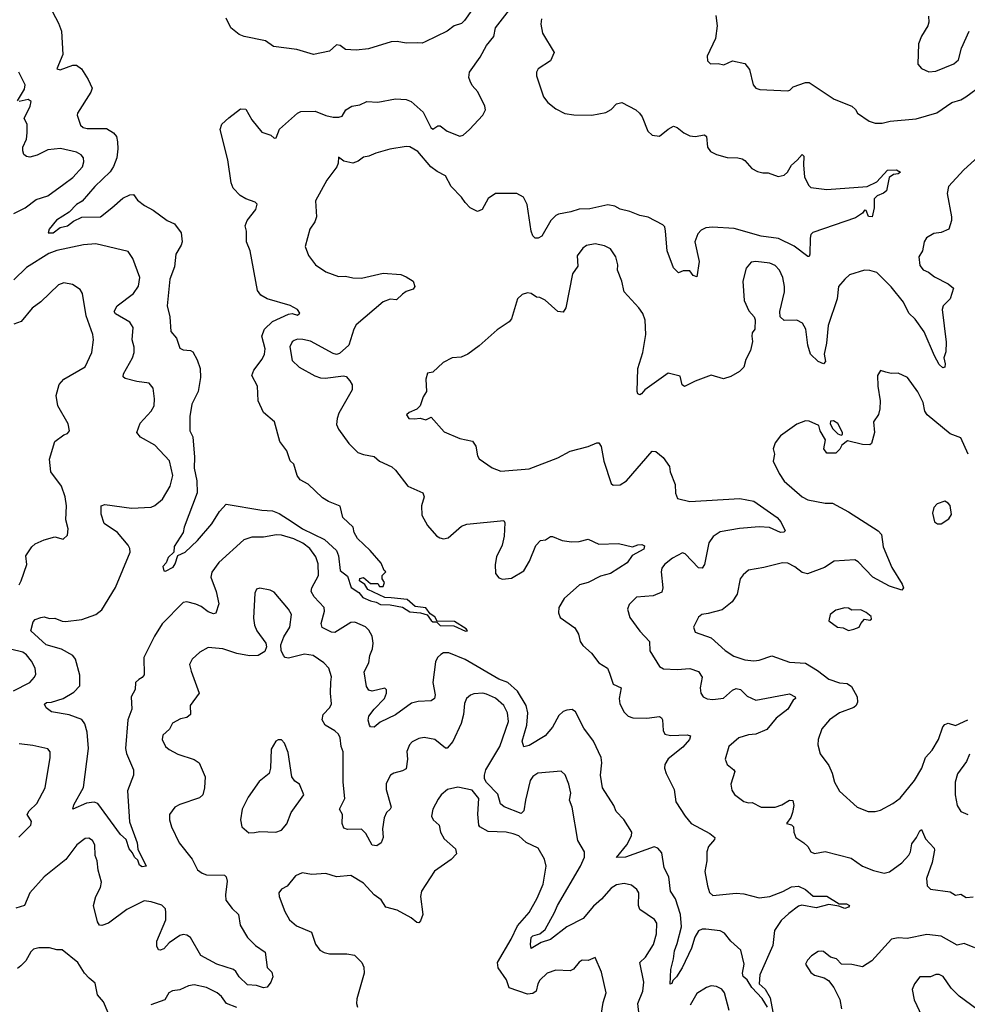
# Model space of a CAD drawing. Extents: x 1954678 to 2060275, y 904822 to 1016299.
# Tile 199 of 256: x 1980757 to 1986072, y 953651 to 959170. Entities that reach past the tile are written whole.
import ezdxf

# ---------------------------------------------------------------- set-up
doc = ezdxf.new("R2010")
doc.units = 0

msp = doc.modelspace()

# ---------------------------------------------------------------- linework, layer by layer
at = {"layer": '0CON20XD'}
for points in [[(1980925.3, 959245.3), (1980975, 959151.2), (1980991.9, 959105), (1980998.5, 958975), (1980966.4, 958895), (1980985, 958888.3), (1981055, 958914.6), (1981075.4, 958915.4), (1981103.7, 958893.7), (1981141.2, 958835), (1981162.9, 958785), (1981157, 958763), (1981081.2, 958645), (1981078.8, 958635), (1981098.8, 958578.8), (1981113.3, 958565), (1981135, 958559.4), (1981245, 958559.4), (1981284, 958535), (1981300, 958515), (1981305.7, 958485.7), (1981308.1, 958445), (1981301.8, 958395), (1981283.7, 958346.3), (1981263.9, 958316.1), (1981179.1, 958235), (1981107.5, 958152.5), (1981075, 958133.9), (1981035, 958091.5), (1980963.6, 958046.4), (1980923.3, 957995), (1980916.7, 957975), (1980945.3, 957974.7), (1980985, 958004.3), (1981025, 958014.2), (1981060, 958040), (1981105, 958062), (1981210, 958065), (1981275, 958114.5), (1981335, 958170), (1981375, 958188.2), (1981395, 958189.5), (1981418.7, 958158.7), (1981458.2, 958128.2), (1981505, 958102.3), (1981585, 958044.4), (1981625.7, 958025), (1981663.5, 957975), (1981669.1, 957925), (1981663.6, 957905), (1981633.5, 957855), (1981625.8, 957785), (1981599.7, 957715), (1981585.3, 957565), (1981599.2, 957505), (1981605, 957422), (1981636.9, 957385), (1981655, 957328.8), (1981675, 957320), (1981715.6, 957315.6), (1981727.5, 957307.5), (1981753.1, 957263.1), (1981769.1, 957215), (1981772.1, 957165), (1981758.7, 957085), (1981722.2, 957015), (1981711.4, 956945), (1981712, 956865), (1981729.3, 956830.7), (1981738.3, 956718.3), (1981736.4, 956655), (1981750.8, 956585), (1981752, 956518), (1981679.2, 956325), (1981673.3, 956295), (1981623.2, 956216.8), (1981621.2, 956185), (1981590, 956155), (1981578, 956125), (1981559.2, 956105), (1981565, 956080), (1981575, 956079.2), (1981618.2, 956101.8), (1981630.2, 956119.8), (1981644.2, 956165.8), (1981685, 956185.8), (1981755, 956250), (1981835.3, 956344.7), (1981877.7, 956412.3), (1981915, 956454.5), (1982115, 956420.8), (1982175, 956417.3), (1982211.7, 956401.7), (1982285, 956355.6), (1982343.1, 956315), (1982466, 956256), (1982534.3, 956194.3), (1982544.7, 956164.7), (1982555, 956082.5), (1982595, 956050), (1982617.2, 955987.2), (1982659.1, 955959.1), (1982681.1, 955931.1), (1982725, 955911.5), (1982756.7, 955905), (1982780.9, 955890.9), (1982835, 955889.6), (1982905, 955876.5), (1982945, 955851.2), (1983005, 955845.6), (1983042.9, 955832.9), (1983065, 955801.9), (1983075, 955794.3), (1983095, 955794), (1983115, 955774.7), (1983192.2, 955772.2), (1983257.9, 955742.1), (1983268.8, 955745), (1983260.8, 955755), (1983195, 955796.8), (1983098.3, 955798.3), (1983085, 955822.5), (1983060.3, 955840.3), (1983035, 955872.5), (1982975, 955880.6), (1982929.6, 955919.6), (1982840.9, 955929.1), (1982805, 955930.9), (1982710, 955975), (1982693.3, 956003.3), (1982664, 956025), (1982665, 956036.7), (1982685, 956042.5), (1982725, 956010), (1982765, 956010), (1982775, 955992.5), (1982795, 955992.5), (1982802.5, 956015), (1982790, 956035), (1982790, 956055), (1982810, 956075), (1982801.7, 956081.7), (1982785, 956122.5), (1982723.3, 956195), (1982651.7, 956261.7), (1982632.5, 956295), (1982627.5, 956325), (1982569.8, 956379.8), (1982555, 956443.3), (1982489.3, 956469.3), (1982455, 956490), (1982375, 956565.8), (1982330.3, 956590.3), (1982314.3, 956614.3), (1982295, 956677.5), (1982275, 956697.5), (1982255, 956752.5), (1982216.2, 956805), (1982186.2, 956915), (1982125, 956968.8), (1982095, 957033.3), (1982090.5, 957115), (1982059.4, 957175), (1982069.6, 957205), (1982117.1, 957267.1), (1982130, 957295), (1982133.5, 957325), (1982114.6, 957395), (1982130.8, 957435), (1982175, 957477.7), (1982265, 957518.9), (1982285, 957522.2), (1982315.6, 957514.4), (1982328, 957525), (1982315, 957546), (1982275, 957567.1), (1982144.4, 957604.4), (1982110, 957625), (1982091.2, 957651.2), (1982049.5, 957875), (1982028.9, 957925), (1982030, 957985), (1982022.5, 958015), (1982032.5, 958045), (1982080.8, 958105), (1982090, 958135), (1982077.5, 958147.5), (1982025, 958165.8), (1981994.5, 958184.5), (1981954, 958225), (1981942.5, 958255), (1981925.6, 958385), (1981882.5, 958555), (1981891.2, 958585), (1981930.3, 958619.7), (1981995, 958669.5), (1982025, 958668.9), (1982058.4, 958608.4), (1982115, 958538.9), (1982165, 958522.7), (1982185, 958505.6), (1982195, 958507.5), (1982213.9, 958556.1), (1982314.6, 958645), (1982335, 958654.8), (1982415, 958657), (1982475, 958632.6), (1982515, 958623), (1982546.8, 958623.2), (1982565, 958628.1), (1982587.1, 958665), (1982620.8, 958685), (1982665, 958692.6), (1982705, 958711.6), (1982765, 958707), (1982865, 958727), (1982925, 958723), (1982952, 958712), (1983020.9, 958650.9), (1983063.9, 958565), (1983075, 958555.8), (1983103.3, 958575), (1983115, 958575.7), (1983155, 958544.3), (1983225, 958517.1), (1983245, 958523.3), (1983280.5, 958555), (1983353.9, 958635), (1983369.1, 958665), (1983365.7, 958685), (1983327.5, 958765), (1983295, 958801.2), (1983282.9, 958825), (1983277.1, 958845), (1983280.8, 958875), (1983339.7, 958960.3), (1983376, 959025), (1983416, 959075), (1983426, 959124), (1983503.8, 959225)], [(1983325, 959268), (1983252.9, 959165), (1983235, 959148.9), (1983194.7, 959135.3), (1983155.3, 959104.7), (1983031.2, 959045), (1983015, 959038.5), (1982989.5, 959039.5), (1982925, 959037.5), (1982875, 959047.1), (1982840, 959045), (1982714.3, 959005.7), (1982645, 958998.1), (1982585, 959003.1), (1982555, 959024.3), (1982535, 959028.1), (1982495, 958993.8), (1982405, 958974.3), (1982312.1, 959002.1), (1982180, 959020), (1982135, 959050.5), (1982015.4, 959075.4), (1981987.6, 959087.6), (1981941.9, 959125), (1981915, 959177.5)], [(1983684.5, 959175.5), (1983679.2, 959145), (1983689.2, 959095), (1983755.7, 958985.7), (1983735, 958940), (1983665.9, 958894.1), (1983656.2, 958875), (1983656.2, 958855), (1983695, 958736.7), (1983718.8, 958705), (1983765, 958670.8), (1983815, 958644.2), (1983865.9, 958635.9), (1983965.8, 958634.2), (1984045, 958648.8), (1984074.1, 958665.9), (1984105, 958698.8), (1984135, 958706), (1984213.3, 958665), (1984233.8, 958645), (1984248, 958625), (1984280.8, 958545), (1984305, 958522.5), (1984345, 958516), (1984395, 958556.7), (1984425, 958572.5), (1984445, 958566.2), (1984482, 958535), (1984515, 958518.9), (1984545, 958514.4), (1984597.5, 958525), (1984610, 958515), (1984614.4, 958455), (1984631.1, 958431.1), (1984665, 958413.3), (1984725, 958397.5), (1984785, 958396), (1984809.5, 958389.5), (1984825, 958380), (1984863.3, 958335), (1984895, 958318), (1984925, 958310.8), (1984955, 958310.8), (1985011.2, 958291.2), (1985045, 958299.2), (1985064.2, 958315), (1985086, 958355), (1985118.3, 958381.7), (1985145, 958414), (1985155.5, 958405), (1985152.9, 958355), (1985158.8, 958288.8), (1985181.7, 958241.7), (1985195, 958230), (1985285, 958217.5), (1985510, 958235), (1985565, 958260), (1985625, 958325.5), (1985675, 958328.6), (1985696.7, 958315), (1985685, 958306.2), (1985658.3, 958301.7), (1985634.6, 958285.4), (1985618.8, 958211.2), (1985602.8, 958197.2), (1985566.9, 958183.1), (1985548.9, 958165), (1985549.1, 958115), (1985538.8, 958065), (1985517.1, 958067.1), (1985505, 958100), (1985495, 958102.5), (1985483.9, 958086.1), (1985445, 958060), (1985205, 957976.5), (1985194.4, 957965), (1985190.8, 957945), (1985188.6, 957855), (1985185, 957842.5), (1985178.3, 957841.7), (1985100.7, 957900.7), (1985012.6, 957942.6), (1984915, 957956.7), (1984765, 957999.2), (1984643.1, 958006.9), (1984605, 958003.3), (1984579.7, 957990.3), (1984560.7, 957969.3), (1984544.5, 957925), (1984567.3, 957815), (1984555, 957727.5), (1984535, 957736.7), (1984515, 957761.2), (1984477.5, 957762.5), (1984451.7, 957751.7), (1984425, 957778.8), (1984388.2, 957875), (1984380, 957985), (1984375, 958008.8), (1984365, 958020.8), (1984282.1, 958062.1), (1984235, 958071.5), (1984180, 958095), (1984125, 958107.8), (1984094.6, 958124.6), (1984055, 958132.7), (1983955, 958109.9), (1983895, 958108.2), (1983847.6, 958092.4), (1983780.1, 958079.9), (1983765, 958072.9), (1983736.6, 958043.4), (1983685, 957957.1), (1983665, 957944.3), (1983647.5, 957945), (1983635, 957957.5), (1983625.4, 957985), (1983603, 958133), (1983583.1, 958175), (1983545, 958195.2), (1983425, 958195.7), (1983385, 958167.5), (1983350.8, 958105), (1983325, 958094), (1983284, 958115), (1983255, 958144.3), (1983234.7, 958174.7), (1983176.9, 958235), (1983145.3, 958295.3), (1983097.9, 958317.9), (1983062.5, 958345), (1982990.9, 958430.9), (1982945, 958458), (1982925, 958458.8), (1982834.1, 958444.1), (1982755, 958421.8), (1982715, 958404.4), (1982685, 958399.5), (1982655, 958377.1), (1982625, 958365.8), (1982576.1, 958376.1), (1982545, 958400), (1982543.8, 958365), (1982536.2, 958345), (1982479.1, 958270.9), (1982415.8, 958155), (1982421.9, 958065), (1982412.4, 958037.6), (1982384, 957995), (1982358, 957898), (1982377.9, 957847.9), (1982416.2, 957795), (1982475, 957756.9), (1982545, 957730.6), (1982585, 957732.5), (1982625, 957722.5), (1982675, 957721.1), (1982795, 957748.2), (1982895, 957740.8), (1982925, 957728.6), (1982963.2, 957703.2), (1982974.2, 957675), (1982965, 957660), (1982925, 957647.1), (1982905, 957631.4), (1982870.8, 957599.2), (1982835, 957603.5), (1982795, 957587.8), (1982645, 957460), (1982630.6, 957435), (1982604, 957345), (1982551.2, 957298.8), (1982535, 957293.8), (1982515, 957298), (1982387.4, 957367.4), (1982345, 957377.9), (1982315, 957378.9), (1982297.6, 957372.4), (1982285, 957363.8), (1982273.2, 957336.8), (1982285, 957260), (1982325, 957222.5), (1982413, 957173), (1982445, 957162), (1982470.5, 957159.5), (1982573.9, 957173.9), (1982588.8, 957168.8), (1982608.8, 957145), (1982622.3, 957122.3), (1982622.9, 957095), (1982548.1, 956965), (1982537.5, 956935), (1982535, 956900), (1982545, 956873.8), (1982602.9, 956795), (1982653.5, 956743.5), (1982685, 956731.9), (1982745, 956721.9), (1982776, 956695), (1982845, 956663.3), (1982865.6, 956645), (1982934.5, 956554.5), (1983018.3, 956518.3), (1983025.9, 956495.9), (1983011.1, 956445), (1983012.2, 956392.2), (1983043.8, 956335), (1983095, 956276.2), (1983113.3, 956265), (1983135, 956260.6), (1983160, 956265), (1983235, 956330), (1983265, 956342.5), (1983472.5, 956362.5), (1983478.8, 956348.8), (1983474.2, 956275), (1983464, 956225), (1983431.7, 956158.3), (1983424, 956115), (1983426.2, 956065), (1983445, 956041.2), (1983465, 956034), (1983515, 956039.2), (1983585, 956081.2), (1983616.3, 956133.7), (1983652.5, 956222.5), (1983678.8, 956251.2), (1983705.8, 956254.2), (1983735, 956273.3), (1983745, 956273.3), (1983800.3, 956250.3), (1983852.4, 956242.4), (1983895.5, 956244.5), (1983945, 956258.6), (1984005, 956230), (1984115, 956234.2), (1984195, 956214.2), (1984225, 956226.4), (1984247.3, 956227.3), (1984260.8, 956220.8), (1984257.6, 956202.4), (1984193, 956167), (1984165, 956124.4), (1984070.8, 956065), (1984015, 956050), (1983945.7, 956015), (1983897.6, 956002.4), (1983810.5, 955925), (1983780.9, 955875), (1983779.1, 955845), (1983788.5, 955818.5), (1983871.5, 955761.5), (1983891.8, 955725), (1983901.1, 955685), (1983915, 955661.1), (1983965, 955618.1), (1984005.8, 955565), (1984054.4, 955535), (1984065, 955507.5), (1984085.5, 955445.5), (1984130.6, 955425), (1984119.5, 955365), (1984122.5, 955335), (1984147.8, 955287.8), (1984170.8, 955265), (1984196.9, 955256.9), (1984275.4, 955254.6), (1984345, 955263.1), (1984357.1, 955257.1), (1984362.2, 955245), (1984365.5, 955185.5), (1984375.5, 955165.5), (1984408.1, 955158.1), (1984501.7, 955161.7), (1984518.8, 955155), (1984513.1, 955135), (1984477.3, 955092.7), (1984393.6, 955026.4), (1984375.5, 954995), (1984373.8, 954975), (1984382.7, 954945), (1984427.3, 954855), (1984438, 954785), (1984490, 954705), (1984524, 954664), (1984628.7, 954608.7), (1984656, 954585), (1984654.2, 954575), (1984621.1, 954535), (1984611.8, 954505), (1984611.1, 954455), (1984599.6, 954395), (1984614.7, 954315), (1984626.6, 954276.6), (1984645, 954260.5), (1984775, 954273.2), (1984819.3, 954269.3), (1984905, 954248.1), (1984965, 954255.6), (1985036.7, 954283.3), (1985085, 954310), (1985125, 954313.3), (1985165, 954294.4), (1985206.8, 954256.8), (1985285, 954257.6), (1985354.1, 954214.1), (1985395, 954214.4), (1985412, 954205), (1985405.4, 954194.6), (1985385, 954188.2), (1985351.1, 954201.1), (1985295, 954210), (1985225, 954191.9), (1985143.8, 954206.2), (1985125, 954200), (1985070.2, 954159.8), (1985028.9, 954121.1), (1984990.8, 954065), (1984980.5, 953980.5), (1984907.5, 953815), (1984904.6, 953764.6), (1984939.1, 953735), (1984966.3, 953686.3), (1984986.5, 953576.5)], [(1984662.4, 959192.4), (1984669.2, 959135), (1984658.8, 959065), (1984613.3, 958965), (1984615, 958940), (1984631.7, 958921.7), (1984675, 958923.3), (1984706.4, 958916.4), (1984755, 958938.8), (1984825, 958923.8), (1984850.8, 958890.8), (1984870.8, 958805), (1984886.6, 958786.6), (1984907.9, 958777.9), (1985065, 958770.8), (1985077.5, 958775), (1985096.1, 958793.9), (1985165, 958818), (1985185, 958816.9), (1985325, 958723.8), (1985424.6, 958684.6), (1985445, 958666.2), (1985456.2, 958645), (1985520.7, 958600.7), (1985555, 958590), (1985595, 958589.5), (1985638.4, 958601.6), (1985785, 958613.2), (1985901.7, 958648.3), (1985985, 958705.5), (1986035, 958720.4), (1986062.8, 958737.2), (1986154.8, 958805.2)], [(1985855, 959190), (1985856.2, 959155), (1985850, 959135), (1985815, 959077.5), (1985798, 959035), (1985795, 958920), (1985815, 958896.7), (1985856.7, 958876.7), (1985895, 958882)], [(1985895, 958882), (1985996.8, 958923.2), (1986022, 958945), (1986040.2, 959009.8), (1986082.9, 959105)], [(1980744.2, 958714.2), (1980785, 958780), (1980788.9, 958805), (1980752.5, 958875)], [(1980725, 958082.7), (1980787.5, 958115), (1980848.9, 958161.1), (1980915, 958183.1), (1981005, 958248.5), (1981055.6, 958285), (1981109.4, 958345), (1981117.6, 958372.4), (1981114.4, 958395), (1981101.7, 958411.7), (1981075, 958427.3), (1980986.9, 958446.9), (1980915, 958440.3), (1980855, 958410.4), (1980815, 958399.4), (1980795, 958402), (1980781.2, 958415), (1980774.4, 958434.4), (1980775.7, 958455), (1980795, 958500), (1980799.4, 958535), (1980799.2, 958585), (1980782.5, 958615), (1980816, 958685), (1980821.7, 958711.7), (1980805, 958721.9), (1980755, 958711.4)], [(1986172.9, 958437.1), (1986052.4, 958327.6), (1985966.9, 958235), (1985958.1, 958195), (1985984.2, 958064.2), (1985984.2, 958045), (1985968.8, 957995), (1985925, 957976), (1985885, 957972), (1985843.6, 957946.4), (1985830.8, 957925), (1985820, 957875), (1985800.2, 957839.8), (1985805, 957792.5), (1985825, 957768.1), (1985855, 957754.3), (1985887.8, 957727.8), (1985965, 957689.4), (1985993.8, 957665), (1985975.7, 957604.3), (1985937.1, 957565), (1985930.6, 957545), (1985952.6, 957362.6), (1985952.4, 957307.6), (1985940.6, 957275), (1985948.6, 957241.4), (1985945, 957221.2), (1985935, 957219.2), (1985915, 957237.5), (1985888.1, 957285), (1985830.3, 957420.3), (1985780.4, 957490.4), (1985744.7, 957525), (1985715, 957585.6), (1985645, 957672.5), (1985565, 957752), (1985525, 957764.2), (1985495, 957765.7), (1985410.5, 957739.5), (1985384.5, 957715.5), (1985348.6, 957675), (1985341.9, 957605), (1985291.1, 957455), (1985282.8, 957357.2), (1985270, 957295), (1985275.8, 957254.2), (1985265, 957241.2), (1985235, 957254.2), (1985193.1, 957295), (1985177.3, 957345), (1985165.5, 957435), (1985147.8, 957467.8), (1985115, 957485.7), (1985045, 957483.8), (1985023.3, 957505), (1985020.8, 957535), (1985046.5, 957645), (1985046.6, 957673.4), (1985038.1, 957725), (1985018.6, 957765), (1984995, 957792), (1984965, 957804.3), (1984885, 957814.2), (1984860.3, 957809.7), (1984832.1, 957777.9), (1984812.5, 957705), (1984820.8, 957595), (1984847.3, 957537.3), (1984876.7, 957505), (1984883, 957487), (1984880, 957435), (1984866.2, 957415), (1984864.2, 957395), (1984868, 957365), (1984855.8, 957315), (1984830, 957265), (1984817.9, 957222.1), (1984795, 957198), (1984745, 957170), (1984705, 957156.2), (1984635, 957177.5), (1984545, 957144.2), (1984485, 957113.8), (1984472.7, 957122.7), (1984461.7, 957171.7), (1984395, 957188), (1984264.2, 957095.8), (1984245, 957073.3), (1984235, 957067.5), (1984225, 957072.5), (1984220, 957085), (1984224.4, 957215), (1984252.9, 957305), (1984269.2, 957405), (1984265.8, 957485), (1984252.7, 957522.7), (1984230, 957555), (1984146.9, 957645), (1984134.3, 957705), (1984110.8, 957765), (1984112.5, 957795), (1984100.3, 957840.3), (1984070, 957885), (1984037.5, 957902.5)], [(1981425, 955471.1), (1981407.5, 955455), (1981405.4, 955415), (1981382.5, 955375), (1981385.6, 955305), (1981363.1, 955245), (1981350, 955085), (1981356.3, 955056.3), (1981396, 954965), (1981396, 954935), (1981362.4, 954847.6), (1981372.6, 954672.6), (1981416.4, 954555), (1981420.6, 954520.6), (1981466.2, 954425), (1981445, 954420.4), (1981430.1, 954430.1), (1981419.4, 954459.4), (1981401.1, 954475), (1981390.4, 954500.4), (1981371.6, 954521.6), (1981354.4, 954574.4), (1981322.7, 954602.7), (1981195, 954775.8), (1981175, 954784.4), (1981132.2, 954777.8), (1981055, 954744), (1981061.7, 954768.3), (1981115.8, 954865.8), (1981142.7, 955085), (1981136.6, 955176.6), (1981122.4, 955222.4), (1981105, 955247.9), (1981035, 955273.4), (1980935, 955289.6), (1980905, 955311.8), (1980897.2, 955332.8), (1980907.4, 955342.6), (1980935, 955343.6), (1981002, 955365), (1981060.2, 955399.8), (1981093.8, 955436.2), (1981094.5, 955495), (1981070.8, 955585), (1981055.5, 955605), (1980991.5, 955641.5), (1980905, 955665.5), (1980818.9, 955745), (1980833.3, 955795), (1980845, 955807.1), (1980875, 955819.4), (1980895, 955822.5), (1980925, 955812.5), (1980955, 955814.3), (1980995, 955797.5), (1981015, 955796.2), (1981105, 955806.9), (1981185, 955836.4), (1981217.7, 955862.3), (1981293.9, 955986.1), (1981376.7, 956185), (1981375.5, 956205), (1981365.5, 956225), (1981305, 956295.6), (1981231.9, 956345), (1981215, 956397.5), (1981214.4, 956445.6), (1981235, 956451.9), (1981385, 956431.5), (1981495, 956437.1), (1981515, 956445.8), (1981557.4, 956482.6), (1981601.4, 956555), (1981616.2, 956615), (1981597.8, 956697.8), (1981515.5, 956785), (1981435, 956829.5), (1981414, 956855), (1981432.1, 956907.9), (1981495, 956976.2), (1981512, 957005), (1981514.2, 957045), (1981505.8, 957105), (1981483, 957133), (1981415, 957140.8), (1981349.2, 957159.2), (1981338, 957168), (1981340, 957185), (1981390, 957275), (1981400, 957305), (1981400, 957335), (1981388.5, 957375), (1981394.4, 957445), (1981375, 957474.3), (1981295, 957521.9), (1981287.1, 957535), (1981303.1, 957565), (1981395, 957635.7), (1981424.5, 957675.5), (1981430.8, 957725), (1981391.7, 957831.7), (1981365, 957870), (1981185, 957913.8), (1981115, 957908.5), (1980966.5, 957876.5), (1980920.8, 957859.2), (1980795, 957781.5), (1980725, 957710.8)], [(1984037.5, 957902.5), (1983985, 957912.5), (1983935.9, 957904.1), (1983915, 957888.8), (1983883, 957847), (1983887.5, 957787.5), (1983857.1, 957745), (1983820, 957555), (1983805, 957530), (1983775, 957534.5), (1983705, 957597.7), (1983675, 957612.2), (1983655, 957614.4), (1983625, 957634.3), (1983605, 957638), (1983575, 957630), (1983550, 957605), (1983515, 957492.5), (1983503, 957477), (1983435, 957430.8), (1983335, 957341.2), (1983270, 957295), (1983232.7, 957277.3), (1983182.5, 957275), (1983132.7, 957247.3), (1983075, 957193.3), (1983045, 957187.5), (1983034.2, 957155), (1983038.6, 957085), (1983020.6, 957055), (1983004.2, 957005.8), (1982985, 956986.7), (1982941.7, 956968.3), (1982927.5, 956955), (1982940, 956935), (1982972.5, 956932.5), (1983003, 956937), (1983035, 956927.5), (1983065, 956942.5), (1983138.8, 956858.8), (1983225, 956821.4), (1983296.7, 956806.7), (1983315, 956780), (1983324.3, 956725), (1983335, 956708), (1983408, 956658), (1983455, 956640), (1983615, 956653.1), (1983775, 956712.9), (1983845, 956752), (1983945, 956776.7), (1983995, 956797.5), (1984005, 956797.5), (1984017.7, 956777.7), (1984033.8, 956695), (1984075, 956570), (1984085, 956560), (1984125, 956562.5), (1984160, 956585), (1984305, 956752), (1984325, 956749.2), (1984365.7, 956715.7), (1984402, 956665), (1984406, 956635), (1984434, 956565), (1984436, 956515), (1984447.5, 956485), (1984515, 956469.5), (1984795.5, 956485.5), (1984875, 956471.2), (1985005, 956379.2), (1985025.6, 956355), (1985050, 956305), (1985042.5, 956297.5), (1985025, 956296.2), (1984962.7, 956322.7), (1984905, 956326.2), (1984795, 956318.2), (1984685, 956299.2), (1984647.4, 956272.6), (1984622.2, 956237.8), (1984598.9, 956115), (1984585, 956095.7), (1984565, 956097.1), (1984490, 956175), (1984475, 956180.6), (1984418, 956152), (1984374.3, 956115.8), (1984359.1, 956095), (1984355.5, 956075), (1984364.4, 955985), (1984359.3, 955960.7), (1984309.7, 955940.3), (1984217, 955933), (1984175, 955891.2), (1984165.8, 955865), (1984179.1, 955819.1), (1984235, 955742), (1984290, 955685), (1984291.3, 955631.3), (1984345, 955544.3), (1984368.8, 955531.2), (1984445, 955527.3), (1984515, 955533.8), (1984565, 955516.7), (1984585.6, 955485), (1984573.3, 955425), (1984578.1, 955395), (1984590, 955375), (1984612.4, 955362.4), (1984645, 955358.5), (1984703.8, 955366.2), (1984755, 955412.2), (1984775, 955421.8), (1984799.2, 955415), (1984837.8, 955377.8), (1984885, 955355.5), (1985075, 955391.4), (1985106.2, 955375), (1985108.8, 955365), (1985094.5, 955355.5), (1985066.2, 955305), (1985000.8, 955255), (1984948.2, 955191.8), (1984885, 955164.4), (1984845, 955160.9), (1984791.2, 955145), (1984734.3, 955095), (1984714, 955025), (1984724.2, 954994.2), (1984762.5, 954965), (1984767.5, 954955), (1984745.7, 954885), (1984751.3, 954851.3), (1984766.4, 954826.4), (1984817.9, 954787.9), (1984845, 954779.2), (1984865, 954781.2), (1984915, 954755.7), (1984995, 954755.5), (1985032.1, 954767.9), (1985075, 954794.2), (1985093.8, 954793.8), (1985099.4, 954765), (1985092.2, 954725), (1985082.1, 954697.9), (1985057.5, 954665), (1985085, 954656), (1985098, 954645), (1985098.8, 954615), (1985110, 954585), (1985155.8, 954555.8), (1985176.7, 954535), (1985193.8, 954505), (1985215, 954496), (1985275, 954507.1), (1985420.3, 954470.3), (1985485, 954424.2), (1985545, 954400), (1985605, 954385.8), (1985635, 954392.9), (1985705.4, 954444.6), (1985743.8, 954486.2), (1985753.3, 954505), (1985760.4, 954549.6), (1985787.5, 954585), (1985805, 954622.5), (1985815, 954630), (1985838.3, 954578.3), (1985886.2, 954525), (1985888.8, 954515), (1985874.4, 954445), (1985843.4, 954356.6), (1985847.5, 954315), (1985865, 954296), (1985975, 954280.9), (1986005, 954262.5), (1986035, 954267.5), (1986065, 954250), (1986105, 954252.9)], [(1980755, 956002.5), (1980765.5, 956025), (1980796.8, 956115), (1980792.5, 956165), (1980825.4, 956214.6), (1980845, 956232.5), (1980895, 956253.8), (1980955, 956271.2), (1981001.7, 956258.3), (1981025, 956280), (1981028.8, 956315), (1981015.9, 956365.9), (1981019.5, 956445), (1981012.9, 956495), (1980990.9, 956555), (1980931.5, 956635), (1980924.1, 956705.9), (1980954.5, 956805.5), (1981005, 956843.3), (1981025, 956850), (1981036.7, 956865), (1981030, 956905), (1980970.8, 957005), (1980962.7, 957062.7), (1980978, 957125), (1981005, 957154.2), (1981125.4, 957224.6), (1981162.5, 957305), (1981171.5, 957375), (1981167.3, 957405), (1981130.6, 957510.6), (1981109.2, 957635), (1981097, 957657), (1981053.3, 957685), (1981005, 957694.2), (1980975, 957684), (1980875, 957588), (1980827.9, 957552.1), (1980765, 957477.8), (1980725, 957462.5)], [(1986076.7, 956735), (1986035, 956826.2), (1985975, 956847.5), (1985846.1, 956955), (1985834.6, 956975), (1985823.8, 957023.8), (1985793.8, 957083.8), (1985736.2, 957165), (1985685, 957187.5), (1985645, 957186), (1985615, 957193.8), (1985585, 957202.5), (1985568.8, 957175), (1985569.2, 957115), (1985582.7, 957032.7), (1985581.7, 956988.3), (1985573.6, 956956.4), (1985546.2, 956915), (1985551.2, 956855), (1985535, 956793.3), (1985525, 956786.7), (1985485, 956788.8), (1985400.8, 956809.2), (1985368.8, 956785), (1985357.1, 956762.9), (1985335, 956740), (1985285, 956740), (1985267.5, 956765), (1985277.5, 956815), (1985247.5, 956865), (1985240, 956895), (1985185, 956918.8), (1985165, 956921.2), (1985115, 956903.3), (1985025, 956837.5), (1984995, 956797.5), (1984983.3, 956765), (1984990, 956735), (1984983.3, 956695), (1985016.8, 956626.8), (1985045, 956583.8), (1985146.2, 956495), (1985178.3, 956478.3), (1985275, 956459.2), (1985315, 956458.8), (1985405, 956411.2), (1985572, 956305), (1985590, 956285), (1985600.6, 956215), (1985648.8, 956098.8), (1985706.2, 956005), (1985713.3, 955985), (1985705, 955971.2), (1985636.2, 955995), (1985542.5, 956045), (1985460.4, 956130.4), (1985441.5, 956141.5), (1985325, 956134.5), (1985270.7, 956099.3), (1985175, 956064.5), (1985145, 956071.5), (1985105, 956102.5), (1985065, 956123.3), (1985035, 956125.5), (1984931.7, 956098.3), (1984845, 956083.8), (1984815, 956058.8), (1984798, 956035), (1984780.9, 955949.1), (1984753.6, 955906.4), (1984697.4, 955862.6), (1984617.9, 955842.1), (1984582.5, 955835), (1984565, 955820), (1984536.7, 955765), (1984546.4, 955736.4), (1984635, 955704.3), (1984714.6, 955634.6), (1984762.6, 955602.6), (1984825, 955581.5), (1984875, 955575.5), (1984905, 955578.9), (1984975, 955603.5), (1985075, 955568.9), (1985165, 955563.1), (1985232.1, 955522.1), (1985295, 955472.9), (1985355, 955451.8), (1985398, 955448), (1985422.2, 955432.2), (1985453.3, 955375), (1985455.6, 955345), (1985448.6, 955325), (1985435.3, 955314.7), (1985355.3, 955284.7), (1985298.6, 955245), (1985256.9, 955195), (1985235.6, 955135), (1985234.4, 955105), (1985245.8, 955055), (1985295, 954990), (1985314.3, 954945.7), (1985326.7, 954895), (1985355.7, 954845), (1985453.8, 954755), (1985515, 954731.4), (1985555, 954731.1), (1985585, 954738.6), (1985654.4, 954775.6), (1985695, 954806), (1985775, 954904.3), (1985816.5, 954975), (1985837.1, 955035), (1985875.6, 955075), (1985910, 955135), (1985934.6, 955205.4), (1985945, 955220), (1985965, 955225.8), (1986005, 955212.9), (1986075, 955245.6)], [(1985365, 956841.2), (1985372.5, 956845), (1985372.5, 956855), (1985346.1, 956906.1), (1985321.7, 956921.7), (1985305, 956920), (1985302.5, 956905), (1985317, 956877), (1985345, 956847.5), (1985365, 956841.2)], [(1985905, 956343.3), (1985925, 956343.8), (1985967.7, 956372.3), (1985983.6, 956396.4), (1985975, 956447.5), (1985965, 956460), (1985945, 956470), (1985903.6, 956456.4), (1985883.9, 956436.1), (1985876.4, 956403.6), (1985887.5, 956355), (1985905, 956343.3)], [(1984951.2, 953635), (1984922.3, 953682.3), (1984863.8, 953745), (1984837.5, 953787.5), (1984815, 953806.2), (1984812, 953825), (1984820, 953875), (1984802.5, 953955), (1984746, 954005), (1984709.4, 954049.4), (1984685, 954062.1), (1984605, 954071.3), (1984585, 954071.3), (1984565, 954062.5), (1984543.2, 954026.8), (1984526, 953965), (1984472.5, 953855), (1984440.8, 953805), (1984420.8, 953785), (1984415, 953766.7), (1984405, 953763.8), (1984408.6, 953845), (1984424.7, 953905), (1984429.3, 953950.7), (1984445, 953990.8), (1984468.3, 954085), (1984463.6, 954155), (1984435, 954241.5), (1984408.2, 954285), (1984398.8, 954365), (1984372.4, 954415), (1984359.2, 954499.2), (1984336.1, 954526.1), (1984315, 954533.1), (1984155, 954475.4), (1984103.9, 954473.9), (1984162.9, 954545), (1984188.5, 954595), (1984190, 954615), (1984146.2, 954686.2), (1984102.3, 954732.3), (1984090.4, 954765), (1984026.2, 954865), (1984014.2, 954935), (1984022, 955005), (1984018.2, 955035), (1983974.7, 955125), (1983921.7, 955198.3), (1983875, 955290), (1983855, 955302.9), (1983825, 955300), (1983805, 955291.4), (1983780.5, 955269.5), (1983745.3, 955204.7), (1983704.3, 955155), (1983615, 955100.8), (1983585, 955093.3), (1983575.7, 955125), (1983601.9, 955215), (1983607.4, 955285), (1983597.6, 955325), (1983549.6, 955405), (1983495, 955454.7), (1983445, 955472.8), (1983255, 955583.2), (1983165, 955621.5), (1983135, 955620), (1983119.1, 955610.9), (1983100.6, 955595), (1983088.8, 955571.2), (1983074.7, 955455), (1983087.5, 955385), (1983084.2, 955365), (1983065, 955351.5), (1982991.6, 955348.4), (1982955, 955338.5), (1982865, 955273.9), (1982778.2, 955231.8), (1982745, 955203.3), (1982725, 955206.7), (1982718.8, 955215), (1982712.5, 955242.5), (1982715.6, 955265), (1982745, 955304.4), (1982804.2, 955365), (1982814.2, 955395), (1982813.8, 955413.8), (1982805, 955423.3), (1982735, 955406), (1982715, 955411.2), (1982701.7, 955431.7), (1982690, 955515), (1982715.4, 955565), (1982721.8, 955605), (1982736.5, 955643.5), (1982740.4, 955675), (1982733.9, 955713.9), (1982715, 955747.5), (1982696.2, 955766.2), (1982636.4, 955793.6), (1982615, 955791.2), (1982525, 955734), (1982506.2, 955736.2), (1982453.2, 955763.2), (1982448.9, 955785), (1982467.3, 955855), (1982465.5, 955875), (1982408.2, 955935), (1982392.5, 955965), (1982396.2, 955985), (1982432.9, 956055), (1982430.5, 956120.5), (1982418.5, 956158.5), (1982383.9, 956205), (1982344.5, 956235), (1982295, 956259.3), (1982225, 956280.4), (1982197.2, 956282.8), (1982125, 956269.5), (1982060.2, 956269.8), (1982015, 956254.4), (1981875, 956127.5), (1981835, 956073.8), (1981829.1, 956045), (1981858.5, 955965), (1981873.3, 955895), (1981857.1, 955842.9), (1981845, 955840), (1981815, 955850), (1981775, 955880), (1981745, 955892.9), (1981695, 955906), (1981675, 955903.8), (1981556.1, 955783.9), (1981513.2, 955715), (1981452.9, 955595), (1981455, 955496.7), (1981445, 955481.9), (1981425, 955471.1)], [(1982928, 955068), (1982931.4, 955025), (1982925, 954970), (1982905, 954959.2), (1982855, 954947.1), (1982836.2, 954935), (1982812.4, 954887.6), (1982812.7, 954855), (1982840.5, 954755), (1982836, 954744), (1982814.2, 954725.8), (1982801.5, 954695), (1982791.8, 954635), (1982795.5, 954585), (1982784.6, 954555.4), (1982761.2, 954538.8), (1982735, 954542.5), (1982698.9, 954608.9), (1982675, 954632.2), (1982595, 954630), (1982575, 954637.5), (1982565.6, 954665), (1982568.1, 954715), (1982551.8, 954745), (1982581.5, 954805), (1982570.7, 954895), (1982571.9, 955065), (1982561.1, 955095), (1982554.5, 955145), (1982545, 955164.2), (1982525, 955183.3), (1982470.6, 955215), (1982454.3, 955245), (1982459.2, 955275), (1982496.9, 955315), (1982505.7, 955335), (1982500, 955395), (1982503.2, 955456.8), (1982505.8, 955485.8), (1982492, 955535), (1982464, 955565), (1982402.5, 955605), (1982355, 955612.9), (1982265, 955591.1), (1982245.5, 955595.5), (1982237.1, 955605), (1982223.9, 955633.9), (1982222.1, 955665), (1982238.9, 955711.1), (1982271.5, 955765), (1982282.5, 955835), (1982265.8, 955865), (1982185, 955960), (1982162.7, 955972.7), (1982105, 955983.3), (1982085, 955977.5), (1982076.2, 955955), (1982069.5, 955815), (1982074.3, 955775), (1982086.7, 955745), (1982137.8, 955675), (1982141.9, 955655), (1982132.4, 955627.6), (1982095, 955605.5), (1982046, 955604), (1981975, 955616.5), (1981897.4, 955642.6), (1981815, 955650.5), (1981767.5, 955625), (1981724.2, 955585), (1981710, 955555), (1981718.9, 955518.9), (1981764.4, 955395), (1981712.9, 955325), (1981715.4, 955275), (1981695, 955258.8), (1981659.8, 955250.2), (1981615, 955225.8), (1981597.1, 955192.9), (1981560.3, 955159.7), (1981555.7, 955135), (1981575.5, 955095.5), (1981595, 955078.1), (1981645, 955052.2), (1981735, 955022.5), (1981763.4, 955003.4), (1981796.9, 954925), (1981794.2, 954865), (1981784.2, 954825), (1981765, 954807.1), (1981655, 954771.4), (1981628, 954755), (1981598, 954715), (1981597.1, 954685), (1981608.6, 954645), (1981651.9, 954555), (1981724.7, 954464.7), (1981755, 954404.4), (1981780, 954385), (1981805, 954375.6), (1981906.7, 954375), (1981916.2, 954365), (1981921.2, 954341.2), (1981910.9, 954265), (1981913.7, 954233.7), (1981948.5, 954188.5), (1981984.4, 954155), (1981994.5, 954095), (1982035, 954024.4), (1982080.1, 953980.1), (1982133.4, 953943.4), (1982145, 953857.5), (1982170.8, 953830.8), (1982176.2, 953805), (1982165, 953774.6), (1982145, 953747.6), (1982125, 953743.3), (1982085, 953756.9), (1982035, 953760.6), (1981987.5, 953805), (1981970, 953835), (1981956.2, 953846.2), (1981863.3, 953875), (1981774, 953925), (1981715.8, 954025), (1981695, 954038.6), (1981675, 954041.9), (1981655, 954035.5), (1981595.6, 953995), (1981565, 953962.5), (1981545, 953954), (1981535, 953956.7), (1981525.8, 953975.8), (1981526.7, 954005), (1981577.1, 954125), (1981576.4, 954165), (1981574.4, 954185), (1981555, 954205.6), (1981495, 954225.8), (1981455, 954230.8), (1981358, 954182), (1981255, 954106), (1981218.3, 954091.7), (1981205, 954093.8), (1981193, 954113), (1981171.2, 954205), (1981184.2, 954255.8), (1981210.5, 954305), (1981215.5, 954335), (1981197.4, 954402.6), (1981191.5, 954455), (1981180, 954485), (1981179.1, 954545), (1981165, 954569.2), (1981145, 954581.4), (1981125, 954579.2), (1981077.8, 954545), (1981016.9, 954463.1), (1980895, 954366.1), (1980813.3, 954275), (1980785, 954203.8), (1980735, 954190)], [(1985405, 955746.7), (1985435, 955753.3), (1985466, 955764), (1985473.9, 955786.1), (1985495, 955810), (1985525, 955803.3), (1985535, 955810), (1985532.5, 955825), (1985505, 955846.7), (1985475, 955862.5), (1985425, 955860), (1985405, 955871.2), (1985385, 955873.8), (1985335, 955860), (1985302.5, 955835), (1985295, 955800), (1985343.9, 955763.9), (1985375, 955760), (1985405, 955746.7)], [(1980722.4, 955407.6), (1980814, 955455), (1980840.8, 955485), (1980847.9, 955502.1), (1980844.2, 955535), (1980822.9, 955575), (1980795, 955609.5), (1980775, 955623.8), (1980705, 955641.3)], [(1984239.1, 953525), (1984224.5, 953655), (1984252.5, 953725), (1984257.9, 953775), (1984235.4, 953884.6), (1984267.5, 953915), (1984312.1, 953985), (1984328.9, 954045), (1984331.4, 954105), (1984316.9, 954126.9), (1984235, 954182), (1984227.1, 954205), (1984229.4, 954275), (1984219.2, 954295), (1984188.9, 954318.9), (1984147.2, 954327.2), (1984105, 954319.6), (1984075, 954300.8), (1984020.9, 954239.1), (1983975, 954200), (1983917.5, 954132.5), (1983825.2, 954084.8), (1983735.2, 954014.8), (1983682.9, 953997.1), (1983625, 953963.3), (1983622.3, 953985), (1983625, 954025.8), (1983635, 954034.4), (1983675, 954045.3), (1983705, 954070), (1983757.6, 954165), (1983772.9, 954205), (1983902.1, 954425), (1983925.6, 954475), (1983924.3, 954505), (1983888.3, 954568.3), (1983855.5, 954755), (1983841.8, 954795), (1983847.8, 954835), (1983837.8, 954885), (1983816.2, 954936.2), (1983795, 954957.1), (1983663.9, 954946.1), (1983635, 954927.1), (1983619.5, 954905), (1983593.3, 954795), (1983584.6, 954735.4), (1983569.1, 954720.9), (1983475, 954756.8), (1983454.6, 954775), (1983438.5, 954828.5), (1983374.6, 954894.6), (1983364, 954914), (1983363.3, 954935), (1983372.2, 954965), (1983450.7, 955095), (1983498, 955235), (1983492.3, 955285), (1983472.7, 955325), (1983425.8, 955365.8), (1983375, 955389.6), (1983354.4, 955395.6), (1983305, 955390.8), (1983285, 955384), (1983262.5, 955365), (1983252.4, 955337.6), (1983246.4, 955275), (1983232.7, 955225), (1983186.1, 955123.9), (1983155, 955086), (1983145, 955086), (1983085, 955134.2), (1983025, 955145.5), (1982995, 955140.5), (1982957.9, 955122.1), (1982942.9, 955105), (1982928, 955068)], [(1982042.7, 954612.7), (1982075, 954614), (1982105, 954620), (1982193.6, 954616.4), (1982225, 954627.5), (1982255, 954662.5), (1982280, 954725), (1982350, 954825), (1982325.8, 954885), (1982301.1, 954901.1), (1982284.3, 954925), (1982262.7, 955062.7), (1982243.3, 955115), (1982225, 955132.5), (1982207, 955133), (1982193.3, 955125), (1982168.3, 955081.7), (1982163.8, 954975), (1982155.8, 954945), (1982100.7, 954899.3), (1982039.1, 954810.9), (1982005.7, 954745), (1981995.8, 954685), (1982003.8, 954645), (1982042.7, 954612.7)], [(1980751.9, 954588.1), (1980819.4, 954655), (1980824.3, 954675), (1980800, 954715), (1980810.6, 954735), (1980853.1, 954776.9), (1980901.1, 954865), (1980928.8, 955035), (1980928.8, 955065), (1980915, 955083.3), (1980831.4, 955101.4), (1980755, 955110.8)], [(1986085, 955053.3), (1986067.6, 955012.4), (1986017.3, 954942.7), (1986004.6, 954895), (1986003.8, 954825), (1986015.4, 954765.4), (1986035, 954732), (1986075.5, 954715.5)], [(1984014.6, 953564.6), (1984029.1, 953660.9), (1984046, 953715), (1984020.3, 953830.3), (1983985, 953912.5), (1983945, 953896.2), (1983912.3, 953897.7), (1983895, 953886.2), (1983863, 953847), (1983845, 953839.2), (1983765, 953842.2), (1983715, 953824.4), (1983675, 953785.6), (1983663.1, 953765), (1983654.4, 953725), (1983635, 953711.1), (1983605, 953707.5), (1983502.7, 953742.7), (1983487.3, 953787.3), (1983440.4, 953855), (1983438, 953885), (1983513.9, 954015), (1983549, 954091), (1983615, 954164.4), (1983660.4, 954245), (1983692.7, 954325), (1983710.5, 954425), (1983701.5, 954465), (1983665, 954526), (1983597.6, 954557.6), (1983555.8, 954595), (1983525, 954607.1), (1983485, 954616.4), (1983385, 954619.5), (1983338, 954645), (1983332, 954655), (1983326.6, 954716.6), (1983331.8, 954805), (1983295, 954850.6), (1983215, 954867.1), (1983156.7, 954855), (1983122, 954825), (1983105, 954801.2), (1983074.2, 954745), (1983067.5, 954705), (1983076, 954685), (1983110.8, 954655), (1983118, 954615), (1983138.3, 954578.3), (1983202.3, 954522.3), (1983206.2, 954495), (1983177.8, 954462.2), (1983083.3, 954396.7), (1983011.4, 954285), (1983004.4, 954255), (1983019.1, 954155), (1983005, 954118.8), (1982995, 954107.5), (1982985, 954108.8), (1982952.5, 954135), (1982875, 954177.8), (1982811.2, 954195), (1982785, 954235.6), (1982745.7, 954265), (1982685, 954329.2), (1982615, 954372.5), (1982535, 954365.6), (1982473.9, 954383.9), (1982395, 954378), (1982342, 954388), (1982305, 954370), (1982257.8, 954312.2), (1982225, 954296.2), (1982210.8, 954275), (1982212.5, 954255), (1982245, 954170), (1982270.8, 954125), (1982309.7, 954089.7), (1982394, 954055), (1982417, 953987), (1982440, 953955), (1982465, 953940.8), (1982494.3, 953934.3), (1982593, 953933), (1982635, 953925.7), (1982675.3, 953885.3), (1982688.1, 953858.1), (1982690, 953825), (1982647.9, 953682.1), (1982645.7, 953655), (1982651.4, 953635)], [(1986115, 953968), (1986055, 953991.5), (1986015, 953982.9), (1985925, 954031.9), (1985845, 954041.9), (1985735, 954020), (1985685, 954022.5), (1985646.7, 954015), (1985535.7, 953894.3), (1985485, 953860), (1985425, 953873.3), (1985366.1, 953876.1), (1985337.5, 953905), (1985304.1, 953914.1), (1985266.1, 953946.1), (1985255, 953948.8), (1985235, 953946), (1985197.7, 953922.3), (1985175, 953897.5), (1985163.8, 953875), (1985195, 953828.8), (1985215, 953814.2), (1985268.8, 953798.8), (1985294.2, 953784.2), (1985324, 953745), (1985357.3, 953677.3), (1985365.8, 953625)], [(1981253.1, 953603.1), (1981226.7, 953665), (1981193.3, 953703.3), (1981180, 953770), (1981147.8, 953797.8), (1981120.8, 953825), (1981084.2, 953885), (1980995, 953956), (1980965, 953956), (1980925, 953967.5), (1980865, 953966.7), (1980835, 953959.2), (1980819.2, 953945), (1980791.4, 953895), (1980764, 953866), (1980745, 953851.5)], [(1986125, 953624), (1986026.2, 953696.2), (1985980.7, 953740.7), (1985937.3, 953807.3), (1985915, 953818.1), (1985895, 953817.1), (1985865, 953804.4), (1985805, 953804.2), (1985775, 953766.2), (1985763.4, 953733.4), (1985773.1, 953675), (1985817.8, 953585)], [(1981975, 953632.5), (1981918, 953655), (1981890, 953695), (1981864.3, 953715), (1981805, 953745.5), (1981735, 953760), (1981705, 953754.3), (1981655, 953730.9), (1981613.6, 953726.4), (1981594, 953715), (1981572, 953675), (1981492.5, 953647.5)], [(1984735.9, 953615.9), (1984710.8, 953715), (1984695, 953735.8), (1984665, 953751.4), (1984635, 953754.2), (1984610, 953745), (1984555, 953710.5), (1984517.8, 953645)]]:
    msp.add_lwpolyline(points, dxfattribs=at)

doc.saveas('drawing.dxf')
